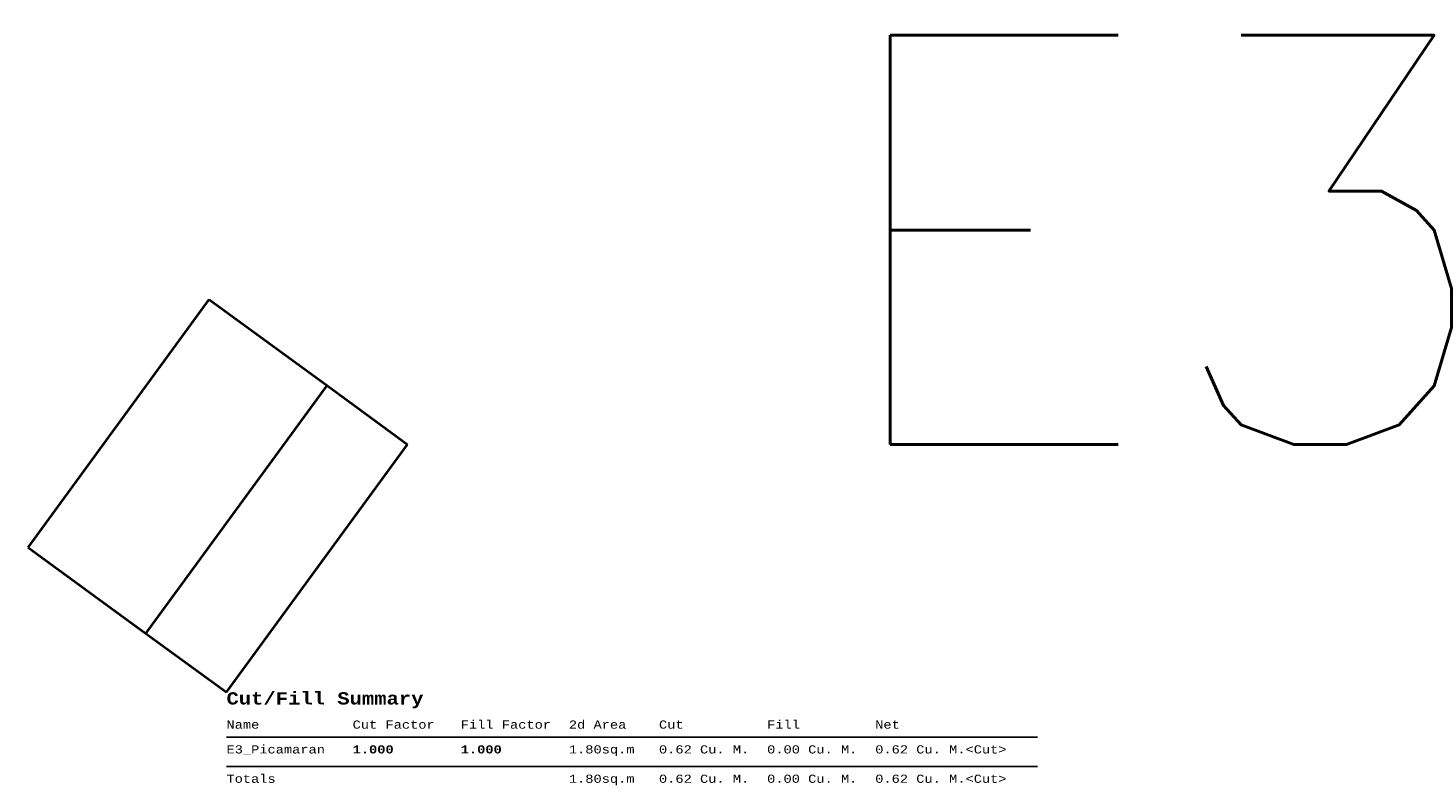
# Model space of a CAD drawing. Header units: metres. Extents: x 389266 to 389287, y 8578080 to 8578234.
# Tile 3 of 3: x 389270.59 to 389277.43, y 8578230.49 to 8578234.16. Entities that reach past the tile are written whole.
import ezdxf

# ---------------------------------------------------------------- set-up
doc = ezdxf.new("R2010")
doc.units = ezdxf.units.M
doc.layers.add('Pic_Datum_E3', color=3, linetype='Continuous', lineweight=40)
doc.styles.get("Standard").update_dxf_attribs({"font": 'simplex.shx'})

# ---------------------------------------------------------------- blocks, each defined once
blk = doc.blocks.new('*U82', base_point=(389271.56, 8578230.91, 813.8))
for p, q in [((389271.56, 8578208.98, 813.8), (389667.56, 8578208.98, 813.8)), ((389271.56, 8578194.63, 813.8), (389667.56, 8578194.63, 813.8))]:
    blk.add_line(p, q)
at = {"char_height": 2, "attachment_point": 1}
for s, insert in [('{\\fCourier New|b1|i0|c0|p49;\\H3X;Cut/Fill Summary}\\P\\P', (389271.56, 8578230.91, 813.8)), ('{\\fCourier New|b0|i0|c0|p49;\\H2X;Name}^I', (389271.56, 8578217.1, 813.8)), ('{\\fCourier New|b0|i0|c0|p49;\\H2X;Cut Factor}^I', (389333.16, 8578217.1, 813.8)), ('{\\fCourier New|b0|i0|c0|p49;\\H2X;Fill Factor}^I', (389385.96, 8578217.1, 813.8)), ('{\\fCourier New|b0|i0|c0|p49;\\H2X;2d Area}^I', (389438.76, 8578217.1, 813.8)), ('{\\fCourier New|b0|i0|c0|p49;\\H2X;Cut}^I', (389482.76, 8578217.1, 813.8)), ('{\\fCourier New|b0|i0|c0|p49;\\H2X;Fill}^I', (389535.56, 8578217.1, 813.8)), ('{\\fCourier New|b0|i0|c0|p49;\\H2X;Net}^I', (389588.36, 8578217.1, 813.8)), ('{\\fCourier New|b0|i0|c0|p49;\\H2X;E3_Picamaran}^I', (389271.56, 8578204.98, 813.8)), ('{\\fCourier New|b1|i0|c0|p49;\\H2X;1.000}^I', (389333.16, 8578204.98, 813.8)), ('{\\fCourier New|b1|i0|c0|p49;\\H2X;1.000}^I', (389385.96, 8578204.98, 813.8)), ('{\\fCourier New|b0|i0|c0|p49;\\H2X;1.80sq.m}^I', (389438.76, 8578204.98, 813.8)), ('{\\fCourier New|b0|i0|c0|p49;\\H2X;0.62 Cu. M.}^I', (389482.76, 8578204.98, 813.8)), ('{\\fCourier New|b0|i0|c0|p49;\\H2X;0.00 Cu. M.}^I', (389535.56, 8578204.98, 813.8)), ('{\\fCourier New|b0|i0|c0|p49;\\H2X;0.62 Cu. M.<Cut>}^I', (389588.36, 8578204.98, 813.8)), ('{\\fCourier New|b0|i0|c0|p49;\\H2X;Totals}^I', (389271.56, 8578190.63, 813.8)), ('{\\fCourier New|b0|i0|c0|p49;\\H2X;1.80sq.m}^I', (389438.76, 8578190.63, 813.8)), ('{\\fCourier New|b0|i0|c0|p49;\\H2X;0.62 Cu. M.}^I', (389482.76, 8578190.63, 813.8)), ('{\\fCourier New|b0|i0|c0|p49;\\H2X;0.00 Cu. M.}^I', (389535.56, 8578190.63, 813.8)), ('{\\fCourier New|b0|i0|c0|p49;\\H2X;0.62 Cu. M.<Cut>}^I', (389588.36, 8578190.63, 813.8))]:
    blk.add_mtext(s, dxfattribs=dict(at, insert=insert))

msp = doc.modelspace()

# ---------------------------------------------------------------- linework, layer by layer
at = {"layer": 'Pic_Datum_E3'}
for points in [[(389270.589, 8578231.6226, 814.2259), (389271.4736, 8578232.834, 814.2259)], [(389271.4736, 8578232.834, 814.2259), (389272.0492, 8578232.4137, 813.8), (389272.4427, 8578232.1263, 813.8)], [(389271.1645, 8578231.2023, 813.8), (389272.0492, 8578232.4137, 813.8)], [(389271.5581, 8578230.9149, 813.8), (389272.4427, 8578232.1263, 813.8)], [(389270.589, 8578231.6226, 814.2259), (389271.1645, 8578231.2023, 813.8), (389271.5581, 8578230.9149, 813.8)]]:
    msp.add_polyline3d(points, dxfattribs=at)

# ---------------------------------------------------------------- block references
at = {"xscale": 0.01, "yscale": 0.01, "zscale": 0.01}
msp.add_blockref('*U82', (389271.5581, 8578230.9149, 813.8), dxfattribs=at)

# ---------------------------------------------------------------- texts
at = {"layer": 'Pic_Datum_E3'}
msp.add_text('E3', height=2, dxfattribs=at).set_placement((389274.4568, 8578232.1263, 813.8))

doc.saveas('drawing.dxf')
